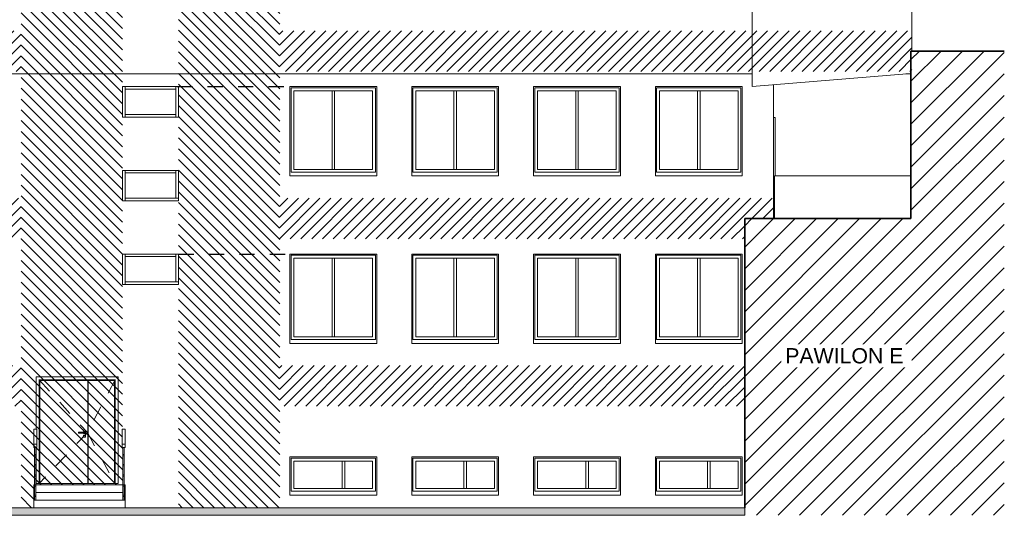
# Model space of a CAD drawing. Header units: centimetres. Extents: x -2992 to 74, y -195 to 2010.
# Tile 2 of 3: x -1866 to 74, y -195 to 782. Entities that reach past the tile are written whole.
import ezdxf

# ---------------------------------------------------------------- set-up
doc = ezdxf.new("R2010")
doc.units = ezdxf.units.CM
doc.linetypes.add('Dash', pattern=[60, 30, -30])
for name, color, linetype, lineweight in [('A-DETL', 90, 'Continuous', 9), ('A-DETL-GENF', 92, 'Continuous', 9), ('A-DETL-THIN', 151, 'Continuous', 9), ('A-DETL-WIDE', 214, 'Continuous', 35), ('A-DOOR', 31, 'Continuous', 13), ('A-DOOR-FRAM', 31, 'Continuous', 13), ('A-FLOR', 192, 'Continuous', 13), ('A-FLOR-HRAL', 11, 'Continuous', 9), ('A-GLAZ', 151, 'Continuous', 13), ('A-GLAZ-CWMG', 51, 'Continuous', 9), ('A-WALL', 113, 'Continuous', 13), ('G-ANNO-TEXT', 231, 'Continuous', 13), ('S-STRS', 31, 'Continuous', 9)]:
    doc.layers.add(name, color=color, linetype=linetype, lineweight=lineweight)
doc.styles.add('Arial', font='arial.ttf', dxfattribs={"height": 30})
pattern_1 = [(315, (-3740.95, 0), (10.6066, 10.6066), [])]
pattern_2 = [(45, (-3740.95, 0), (-10.6066, 10.6066), [])]

# ---------------------------------------------------------------- blocks, each defined once
blk = doc.blocks.new('Okno - automatyczna etykieta - 181x181 _nietypowy podział_-2208595-Elewacja zachodnia - stan projektowany')
at = {"layer": 'A-GLAZ'}
for p, q in [((-1331.3, 151.5), (-1331.3, 317.5)), ((-1331.3, 317.5), (-1165.3, 317.5)), ((-1325.8, 157), (-1325.8, 312)), ((-1325.8, 312), (-1170.8, 312)), ((-1170.8, 157), (-1170.8, 312)), ((-1165.3, 151.5), (-1165.3, 317.5)), ((-1325.8, 157), (-1170.8, 157)), ((-1331.3, 151.5), (-1165.3, 151.5))]:
    blk.add_line(p, q, dxfattribs=at)
blk = doc.blocks.new('Okno - automatyczna etykieta - 181x181 _nietypowy podział_-2208597-Elewacja zachodnia - stan projektowany')
at = {"layer": 'A-GLAZ'}
for p, q in [((-611.3, 317.5), (-445.3, 317.5)), ((-611.3, 317.5), (-611.3, 151.5)), ((-605.8, 312), (-450.8, 312)), ((-605.8, 312), (-605.8, 157)), ((-450.8, 312), (-450.8, 157)), ((-445.3, 317.5), (-445.3, 151.5)), ((-605.8, 157), (-450.8, 157)), ((-611.3, 151.5), (-445.3, 151.5))]:
    blk.add_line(p, q, dxfattribs=at)
blk = doc.blocks.new('Okno - automatyczna etykieta - 181x80cm _nietypowy podział_-2208605-Elewacja zachodnia - stan projektowany')
at = {"layer": 'A-GLAZ'}
for p, q in [((-1331.3, -147.5), (-1331.3, -82.5)), ((-1331.3, -82.5), (-1165.3, -82.5)), ((-1325.8, -142), (-1325.8, -88)), ((-1325.8, -88), (-1170.8, -88)), ((-1170.8, -142), (-1170.8, -88)), ((-1165.3, -147.5), (-1165.3, -82.5)), ((-1331.3, -147.5), (-1165.3, -147.5)), ((-1325.8, -142), (-1170.8, -142))]:
    blk.add_line(p, q, dxfattribs=at)
blk = doc.blocks.new('Okno - automatyczna etykieta - 181x80cm _nietypowy podział_-2208607-Elewacja zachodnia - stan projektowany')
at = {"layer": 'A-GLAZ'}
for p, q in [((-611.3, -82.5), (-445.3, -82.5)), ((-611.3, -82.5), (-611.3, -147.5)), ((-605.8, -88), (-450.8, -88)), ((-605.8, -88), (-605.8, -142)), ((-450.8, -88), (-450.8, -142)), ((-445.3, -82.5), (-445.3, -147.5)), ((-611.3, -147.5), (-445.3, -147.5)), ((-605.8, -142), (-450.8, -142))]:
    blk.add_line(p, q, dxfattribs=at)
blk = doc.blocks.new('Rectangular Mullion - Schueco_FWS-50-SI_Tran_CovCap-20mm_Tran-55mm-2504783-Elewacja zachodnia - stan projektowany')
at = {"layer": 'A-GLAZ-CWMG'}
for p, q in [((-1658.3, 645), (-1658.3, 650)), ((-1658.3, 645), (-1558.3, 645)), ((-1558.3, 650), (-1558.3, 645))]:
    blk.add_line(p, q, dxfattribs=at)
blk = doc.blocks.new('Rectangular Mullion - Schueco_FWS-50-SI_Tran_CovCap-20mm_Tran-55mm-2449400-Elewacja zachodnia - stan projektowany')
at = {"layer": 'A-GLAZ-CWMG'}
for p in [(-1658.3, 804), (-1553.3, 809)]:
    blk.add_line(p, (-1658.3, 809), dxfattribs=at)
blk = doc.blocks.new('Rectangular Mullion - Schueco_FWS-50-SI_Tran_CovCap-20mm_Tran-55mm-2505122-Elewacja zachodnia - stan projektowany')
at = {"layer": 'A-GLAZ-CWMG'}
blk.add_line((-1658.3, 590), (-1658.3, 650), dxfattribs=at)
blk = doc.blocks.new('Rectangular Mullion - Schueco_FWS-50-SI_Tran_CovCap-20mm_Tran-55mm-2505121-Elewacja zachodnia - stan projektowany')
at = {"layer": 'A-GLAZ-CWMG'}
for p in [(-1558.3, 320), (-1553.3, 265)]:
    blk.add_line(p, (-1558.3, 265), dxfattribs=at)
blk = doc.blocks.new('Schueco_FWS_ADS-70-HD_inw_Family-01 - FWS SI insert unit-2507568-Elewacja zachodnia - stan projektowany')
at = {"layer": 'A-DOOR'}
for p, q in [((-381.3, 589.3), (-379, 589.3)), ((-379, 588.9), (-381.3, 588.9)), ((-379, 589.3), (-377.9, 589.3)), ((-378.2, 588.9), (-379, 588.9)), ((-378, 588.9), (-378.2, 588.9)), ((-377.9, 589.3), (-378, 589.3)), ((-377.8, 588.9), (-377.9, 588.9)), ((-377.8, 588.9), (-377.8, 589.3)), ((-377.8, 474), (-377.8, 588.9)), ((-381.3, 398.6), (-379.3, 398.6)), ((-379.3, 398.2), (-381.3, 398.2))]:
    blk.add_line(p, q, dxfattribs=at)
at = {"layer": 'A-DOOR', "flags": 128}
blk.add_lwpolyline([(-378, 588.9), (-377.8, 588.9), (-377.8, 588.9)], dxfattribs=at)
blk = doc.blocks.new('Rectangular Mullion - Schueco_FWS-50-SI_Tran_CovCap-20mm_Tran-55mm-2504784-Elewacja zachodnia - stan projektowany')
at = {"layer": 'A-GLAZ-CWMG'}
for p, q in [((-1658.3, 590), (-1658.3, 595)), ((-1558.3, 595), (-1658.3, 595)), ((-1558.3, 595), (-1558.3, 590))]:
    blk.add_line(p, q, dxfattribs=at)
blk = doc.blocks.new('Rectangular Mullion - Schueco_FWS-50-SI_Tran_CovCap-20mm_Tran-55mm-2505275-Elewacja zachodnia - stan projektowany')
at = {"layer": 'A-GLAZ-CWMG'}
blk.add_line((-1558.3, 650), (-1558.3, 590), dxfattribs=at)
blk = doc.blocks.new('DRZWI 2S - automatyczna etykieta - Drzwi 90_50 EI60-2652105-Elewacja zachodnia - stan projektowany')
at = {"layer": 'A-DOOR', "linetype": 'Dash', "lineweight": 9}
for p, q in [((-1827.6, 72.2), (-1732.8, -32)), ((-1678.1, 72.2), (-1732.8, -32)), ((-1732.8, -32), (-1827.9, -132)), ((-1732.8, -32), (-1678.1, -132))]:
    blk.add_line(p, q, dxfattribs=at)
at = {"layer": 'A-DOOR'}
for p, q in [((-1826.1, 70.8), (-1731.7, 70.8)), ((-1826.1, 70.8), (-1826.1, -132)), ((-1731.7, -132), (-1731.7, 70.8)), ((-1731.7, 69.5), (-1731.3, 69.5)), ((-1731.3, 70.8), (-1679.6, 70.8)), ((-1731.3, -132), (-1731.3, 70.8)), ((-1679.6, -132), (-1679.6, 70.8)), ((-1750.3, -31), (-1736.3, -31)), ((-1750.3, -31), (-1750.3, -33)), ((-1736.3, -33), (-1750.3, -33)), ((-1740.3, -30), (-1740.3, -31)), ((-1736.3, -30), (-1740.3, -30)), ((-1740.3, -33), (-1740.3, -34)), ((-1740.3, -34), (-1736.3, -34)), ((-1740.3, -37), (-1740.3, -41)), ((-1736.3, -37), (-1740.3, -37)), ((-1736.3, -31), (-1736.3, -30)), ((-1736.3, -31), (-1736.3, -33)), ((-1736.3, -34), (-1736.3, -33)), ((-1736.3, -41), (-1736.3, -37)), ((-1740.3, -41), (-1736.3, -41)), ((-1731.7, -132), (-1826.1, -132)), ((-1679.6, -132), (-1731.3, -132))]:
    blk.add_line(p, q, dxfattribs=at)
at = {"layer": 'A-DOOR-FRAM'}
for p, q in [((-1833.6, 78.2), (-1833.6, -25)), ((-1672.1, 78.2), (-1833.6, 78.2)), ((-1672.1, -132), (-1672.1, 78.2)), ((-1827.6, -132), (-1827.6, 72.3)), ((-1827.6, 72.3), (-1678.1, 72.3)), ((-1731.7, 69.9), (-1731.3, 69.9)), ((-1678.1, 72.3), (-1678.1, -132)), ((-1833.6, -61.6), (-1833.6, -132)), ((-1833.3, -132), (-1833.6, -132)), ((-1827.9, -132), (-1833.3, -132)), ((-1827.6, -132), (-1827.9, -132)), ((-1826.1, -132), (-1827.6, -132)), ((-1679.6, -132), (-1678.1, -132)), ((-1677.8, -132), (-1678.1, -132)), ((-1677.8, -132), (-1672.4, -132)), ((-1672.1, -132), (-1672.4, -132))]:
    blk.add_line(p, q, dxfattribs=at)
for points, knots in [([(-1833.3, 78), (-1833.3, 78), (-1833.3, 78), (-1833.4, 78.1), (-1833.4, 78.1), (-1833.4, 78.1), (-1833.5, 78.1), (-1833.5, 78.2), (-1833.5, 78.2), (-1833.5, 78.2), (-1833.5, 78.2), (-1833.6, 78.2), (-1833.6, 78.2), (-1833.6, 78.2), (-1833.6, 78.2)], [0, 0, 0, 0, 0.166667, 0.25, 0.333333, 0.375, 0.416667, 0.5, 0.541667, 0.583333, 0.666667, 0.75, 0.833333, 1, 1, 1, 1]), ([(-1672.4, 78), (-1672.3, 78), (-1672.3, 78), (-1672.3, 78.1), (-1672.2, 78.1), (-1672.2, 78.1), (-1672.2, 78.1), (-1672.2, 78.2), (-1672.1, 78.2), (-1672.1, 78.2), (-1672.1, 78.2), (-1672.1, 78.2), (-1672.1, 78.2), (-1672.1, 78.2), (-1672.1, 78.2)], [0, 0, 0, 0, 0.166667, 0.25, 0.333333, 0.375, 0.416667, 0.5, 0.541667, 0.583333, 0.666667, 0.75, 0.833333, 1, 1, 1, 1]), ([(-1827.6, 72.3), (-1827.6, 72.3), (-1827.6, 72.3), (-1827.6, 72.3), (-1827.6, 72.3), (-1827.6, 72.3), (-1827.6, 72.3), (-1827.7, 72.3), (-1827.7, 72.4), (-1827.7, 72.4), (-1827.7, 72.4), (-1827.8, 72.4), (-1827.8, 72.5), (-1827.8, 72.5), (-1827.9, 72.6)], [0, 0, 0, 0, 0.166667, 0.25, 0.333333, 0.416667, 0.458333, 0.5, 0.583333, 0.666667, 0.708333, 0.75, 0.833333, 1, 1, 1, 1]), ([(-1678.1, 72.3), (-1678.1, 72.3), (-1678.1, 72.3), (-1678.1, 72.3), (-1678, 72.3), (-1678, 72.3), (-1678, 72.3), (-1678, 72.3), (-1678, 72.4), (-1677.9, 72.4), (-1677.9, 72.4), (-1677.9, 72.4), (-1677.8, 72.5), (-1677.8, 72.5), (-1677.8, 72.6)], [0, 0, 0, 0, 0.166667, 0.25, 0.333333, 0.416667, 0.458333, 0.5, 0.583333, 0.666667, 0.708333, 0.75, 0.833333, 1, 1, 1, 1])]:
    blk.add_open_spline(points, degree=3, knots=knots, dxfattribs=at)
blk = doc.blocks.new('Railing - 25mm-2651393-Elewacja zachodnia - stan projektowany')
at = {"layer": 'A-FLOR-HRAL'}
for p, q in [((-1836.6, -61.6), (-1834.1, -61.6)), ((-1836.6, -165), (-1836.6, -61.6)), ((-1834.1, -61.6), (-1834.1, -165)), ((-1834.1, -165), (-1836.6, -165))]:
    blk.add_line(p, q, dxfattribs=at)
blk = doc.blocks.new('Railing - Railing-2650503-Elewacja zachodnia - stan projektowany')
at = {"layer": 'A-FLOR-HRAL'}
for p, q in [((-1836.6, -75), (-1836.6, -77.7)), ((-1834.1, -75), (-1836.6, -75)), ((-1834.1, -77.7), (-1834.1, -75)), ((-1836.6, -77.7), (-1834.1, -77.7)), ((-1836.6, -95), (-1836.6, -97.7)), ((-1834.1, -95), (-1836.6, -95)), ((-1834.1, -97.7), (-1834.1, -95)), ((-1836.6, -97.7), (-1834.1, -97.7)), ((-1836.6, -115), (-1836.6, -117.7)), ((-1834.1, -115), (-1836.6, -115)), ((-1834.1, -117.7), (-1834.1, -115)), ((-1836.6, -117.7), (-1834.1, -117.7)), ((-1836.6, -135), (-1836.6, -137.7)), ((-1834.1, -135), (-1836.6, -135)), ((-1834.1, -137.7), (-1834.1, -135)), ((-1836.6, -137.7), (-1834.1, -137.7)), ((-1836.6, -155), (-1836.6, -157.7)), ((-1834.1, -155), (-1836.6, -155)), ((-1834.1, -157.7), (-1834.1, -155)), ((-1836.6, -157.7), (-1834.1, -157.7))]:
    blk.add_line(p, q, dxfattribs=at)
blk.add_blockref('Railing - 25mm-2651393-Elewacja zachodnia - stan projektowany', (0, 0))
blk = doc.blocks.new('Top Rail Type - Top Rail_Internal_-2651380-Elewacja zachodnia - stan projektowany')
at = {"layer": 'A-FLOR-HRAL'}
for p, q in [((-1838.3, -55), (-1838.3, -25)), ((-1832.3, -25), (-1838.3, -25)), ((-1832.3, -25), (-1832.3, -55)), ((-1838.3, -55), (-1838.3, -61.6)), ((-1832.3, -55), (-1838.3, -55)), ((-1832.3, -61.6), (-1832.3, -55)), ((-1838.3, -61.6), (-1832.3, -61.6))]:
    blk.add_line(p, q, dxfattribs=at)
blk = doc.blocks.new('Railing - Railing-2651413-Elewacja zachodnia - stan projektowany')
at = {"layer": 'A-FLOR-HRAL'}
for p, q in [((-1660.1, -75), (-1662.6, -75)), ((-1662.6, -75), (-1662.6, -77.7)), ((-1660.1, -77.7), (-1660.1, -75)), ((-1662.6, -77.7), (-1660.1, -77.7)), ((-1660.1, -95), (-1662.6, -95)), ((-1662.6, -95), (-1662.6, -97.7)), ((-1660.1, -97.7), (-1660.1, -95)), ((-1662.6, -97.7), (-1660.1, -97.7)), ((-1660.1, -115), (-1662.6, -115)), ((-1662.6, -115), (-1662.6, -117.7)), ((-1660.1, -117.7), (-1660.1, -115)), ((-1662.6, -117.7), (-1660.1, -117.7)), ((-1660.1, -135), (-1662.6, -135)), ((-1662.6, -135), (-1662.6, -137.7)), ((-1660.1, -137.7), (-1660.1, -135)), ((-1662.6, -137.7), (-1660.1, -137.7)), ((-1660.1, -155), (-1662.6, -155)), ((-1662.6, -155), (-1662.6, -157.7)), ((-1660.1, -157.7), (-1660.1, -155)), ((-1662.6, -157.7), (-1660.1, -157.7))]:
    blk.add_line(p, q, dxfattribs=at)
at = {"extrusion": (0, 0, -1), "zscale": -1}
blk.add_blockref('Railing - 25mm-2651393-Elewacja zachodnia - stan projektowany', (3496.7, 0), dxfattribs=at)
blk = doc.blocks.new('Top Rail Type - Top Rail_Internal_-2651418-Elewacja zachodnia - stan projektowany')
at = {"layer": 'A-FLOR-HRAL'}
for p, q in [((-1664.3, -55), (-1664.3, -25)), ((-1658.3, -25), (-1664.3, -25)), ((-1658.3, -25), (-1658.3, -55)), ((-1664.3, -55), (-1664.3, -61.6)), ((-1658.3, -55), (-1664.3, -55)), ((-1658.3, -61.6), (-1658.3, -55)), ((-1664.3, -61.6), (-1658.3, -61.6))]:
    blk.add_line(p, q, dxfattribs=at)

msp = doc.modelspace()

# ---------------------------------------------------------------- hatches: boundary and pattern name
at = {"layer": 'A-DETL-GENF'}
h = msp.add_hatch(dxfattribs=at)
h.set_pattern_fill('FP_2', color=8, style=0, pattern_type=2)
h.set_pattern_definition(pattern_1)
h.paths.add_polyline_path([(-1863.3, -180), (-1838.3, -180), (-1838.3, -135), (-1663.3, -135), (-1663.3, 1910), (-1863.3, 1910), (-1863.3, -155)], flags=0)
h = msp.add_hatch(dxfattribs=at)
h.set_pattern_fill('FP_2', color=8, style=0, pattern_type=2)
h.set_pattern_definition(pattern_1)
h.paths.add_polyline_path([(-1412.9, -180), (-1353.3, -180), (-1353.3, 20), (-1354.3, 20), (-1354.3, 100), (-1353.3, 100), (-1353.3, 350), (-1354.3, 350), (-1354.3, 430), (-1353.3, 430), (-1353.3, 680), (-1354.3, 680), (-1354.3, 760), (-1353.3, 760), (-1353.3, 1010), (-1354.3, 1010), (-1354.3, 1090), (-1353.3, 1090), (-1353.3, 1340), (-1354.3, 1340), (-1354.3, 1420), (-1353.3, 1420), (-1353.3, 1670), (-1354.3, 1670), (-1354.3, 1750), (-1353.3, 1750), (-1353.3, 1910), (-1553.3, 1910), (-1553.3, -180), (-1459.3, -180)], flags=0)
h = msp.add_hatch(dxfattribs=at)
h.set_pattern_fill('FP_3', color=8, style=0, pattern_type=2)
h.set_pattern_definition(pattern_2)
h.paths.add_polyline_path([(-410.5, 680), (-108.3, 680), (-108.3, 760), (-1354.3, 760), (-1354.3, 680), (-420, 680)], flags=0)
h.paths.add_polyline_path([(-2338.3, 680), (-1863.3, 680), (-1863.3, 760), (-2343.3, 760), (-2343.3, 680)], flags=0)
h = msp.add_hatch(dxfattribs=at)
h.set_pattern_fill('FP_1', style=0, pattern_type=2)
h.set_pattern_definition([(45, (-3740.95, 0), (-21.2132, 21.2132), [])])
h.paths.add_polyline_path([(-380.5, -195), (73.6, -195), (73.6, 720), (-110.3, 720), (-110.3, 390), (-437.8, 390), (-437.8, -195), (-380.6, -195)], flags=0)
h = msp.add_hatch(dxfattribs=at)
h.set_pattern_fill('FP_3', color=8, style=0, pattern_type=2)
h.set_pattern_definition(pattern_2)
h.paths.add_polyline_path([(-1257.3, 350), (-437.8, 350), (-437.8, 390), (-381.3, 390), (-381.3, 430), (-1354.3, 430), (-1354.3, 350), (-1267.6, 350)], flags=0)
h.paths.add_polyline_path([(-2312.9, 350), (-1863.3, 350), (-1863.3, 430), (-2343.3, 430), (-2343.3, 350), (-2331.1, 350)], flags=0)
h = msp.add_hatch(dxfattribs=at)
h.set_pattern_fill('FP_3', color=8, style=0, pattern_type=2)
h.set_pattern_definition(pattern_2)
h.paths.add_polyline_path([(-1354.3, 20), (-437.8, 20), (-437.8, 100), (-1354.3, 100), (-1354.3, 72.6)], flags=0)
h.paths.add_polyline_path([(-2330, 20), (-1863.3, 20), (-1863.3, 100), (-2343.3, 100), (-2343.3, 20), (-2338.3, 20)], flags=0)
msp.add_hatch(color=7, dxfattribs=at).paths.add_polyline_path([(-501.2, -195), (-437.8, -195), (-437.8, -180), (-2338.3, -180), (-2338.3, -195), (-560.7, -195)], flags=0)

# ---------------------------------------------------------------- linework, layer by layer
at = {"layer": 'A-DETL', "linetype": 'Dash', "lineweight": 25}
for p, q in [((-1555.9, 650), (-1315.9, 650)), ((-1553.3, 320), (-1338.8, 320))]:
    msp.add_line(p, q, dxfattribs=at)
at = {"layer": 'A-DETL-THIN'}
for p, q in [((-423.3, 650), (-423.3, 1910)), ((-1325.8, 487), (-1325.8, 642)), ((-1325.8, 642), (-1170.8, 642)), ((-1250.8, 487), (-1250.8, 642)), ((-1245.8, 487), (-1245.8, 642)), ((-1170.8, 642), (-1170.8, 487)), ((-1085.8, 487), (-1085.8, 642)), ((-1085.8, 642), (-930.8, 642)), ((-1010.8, 487), (-1010.8, 642)), ((-1005.8, 487), (-1005.8, 642)), ((-930.8, 642), (-930.8, 487)), ((-845.8, 487), (-845.8, 642)), ((-845.8, 642), (-690.8, 642)), ((-770.8, 487), (-770.8, 642)), ((-765.8, 487), (-765.8, 642)), ((-690.8, 642), (-690.8, 487)), ((-605.8, 487), (-605.8, 642)), ((-605.8, 642), (-450.8, 642)), ((-530.8, 487), (-530.8, 642)), ((-525.8, 487), (-525.8, 642)), ((-450.8, 642), (-450.8, 487)), ((-1170.8, 487), (-1325.8, 487)), ((-930.8, 487), (-1085.8, 487)), ((-690.8, 487), (-845.8, 487)), ((-450.8, 487), (-605.8, 487)), ((-1325.8, 157), (-1325.8, 312)), ((-1325.8, 312), (-1170.8, 312)), ((-1250.8, 157), (-1250.8, 312)), ((-1245.8, 157), (-1245.8, 312)), ((-1170.8, 312), (-1170.8, 157)), ((-1085.8, 157), (-1085.8, 312)), ((-1085.8, 312), (-930.8, 312)), ((-1010.8, 157), (-1010.8, 312)), ((-1005.8, 157), (-1005.8, 312)), ((-930.8, 312), (-930.8, 157)), ((-845.8, 157), (-845.8, 312)), ((-845.8, 312), (-690.8, 312)), ((-770.8, 157), (-770.8, 312)), ((-765.8, 157), (-765.8, 312)), ((-690.8, 312), (-690.8, 157)), ((-605.8, 157), (-605.8, 312)), ((-605.8, 312), (-450.8, 312)), ((-530.8, 157), (-530.8, 312)), ((-525.8, 157), (-525.8, 312)), ((-450.8, 312), (-450.8, 157)), ((-1170.8, 157), (-1325.8, 157)), ((-930.8, 157), (-1085.8, 157)), ((-690.8, 157), (-845.8, 157)), ((-450.8, 157), (-605.8, 157)), ((-1325.8, -88), (-1170.8, -88)), ((-1325.8, -142), (-1325.8, -88)), ((-1230.8, -142), (-1230.8, -88)), ((-1225.8, -142), (-1225.8, -88)), ((-1170.8, -88), (-1170.8, -142)), ((-1085.8, -88), (-930.8, -88)), ((-1085.8, -142), (-1085.8, -88)), ((-990.8, -142), (-990.8, -88)), ((-985.8, -142), (-985.8, -88)), ((-930.8, -88), (-930.8, -142)), ((-845.8, -88), (-690.8, -88)), ((-845.8, -142), (-845.8, -88)), ((-750.8, -142), (-750.8, -88)), ((-745.8, -142), (-745.8, -88)), ((-690.8, -88), (-690.8, -142)), ((-605.8, -88), (-450.8, -88)), ((-605.8, -142), (-605.8, -88)), ((-510.8, -142), (-510.8, -88)), ((-505.8, -142), (-505.8, -88)), ((-450.8, -88), (-450.8, -142)), ((-1170.8, -142), (-1325.8, -142)), ((-930.8, -142), (-1085.8, -142)), ((-690.8, -142), (-845.8, -142)), ((-450.8, -142), (-605.8, -142)), ((-437.8, -180), (-2338.3, -180)), ((-437.8, -195), (-437.8, -180)), ((-2338.3, -195), (-437.8, -195))]:
    msp.add_line(p, q, dxfattribs=at)
at = {"layer": 'A-DETL-WIDE'}
for p, q in [((73.6, 720), (-110.3, 720)), ((-110.3, 720), (-110.3, 390)), ((-110.3, 390), (-437.8, 390)), ((-437.8, 390), (-437.8, -180))]:
    msp.add_line(p, q, dxfattribs=at)
at = {"layer": 'A-FLOR'}
for p, q in [((-1838.3, -135), (-1836.6, -135)), ((-1838.3, -135), (-1838.3, -150)), ((-1834.1, -135), (-1662.6, -135)), ((-1660.1, -135), (-1658.3, -135)), ((-1658.3, -150), (-1658.3, -135))]:
    msp.add_line(p, q, dxfattribs=at)
at = {"layer": 'A-WALL'}
for p, q in [((-108.3, 1683), (-108.3, 720)), ((-2338.3, 675), (-423.3, 675)), ((-423.3, 650), (-110.3, 675.8)), ((-423.3, 675), (-423.3, 650)), ((-110.3, 675), (-120.3, 675)), ((-1663.3, 590), (-1663.3, 650)), ((-1663.3, 650), (-1553.3, 650)), ((-1553.3, 650), (-1553.3, 590)), ((-1333.8, 650), (-1162.8, 650)), ((-1333.8, 474), (-1333.8, 650)), ((-1162.8, 650), (-1162.8, 474)), ((-1093.8, 650), (-922.8, 650)), ((-1093.8, 474), (-1093.8, 650)), ((-922.8, 650), (-922.8, 474)), ((-853.8, 650), (-682.8, 650)), ((-853.8, 474), (-853.8, 650)), ((-682.8, 650), (-682.8, 474)), ((-613.8, 650), (-442.8, 650)), ((-613.8, 474), (-613.8, 650)), ((-442.8, 650), (-442.8, 474)), ((-381.3, 390), (-381.3, 653.5)), ((-1553.3, 590), (-1663.3, 590)), ((-1663.3, 485), (-1553.3, 485)), ((-1663.3, 425), (-1663.3, 485)), ((-1553.3, 485), (-1553.3, 425)), ((-1162.8, 474), (-1333.8, 474)), ((-922.8, 474), (-1093.8, 474)), ((-682.8, 474), (-853.8, 474)), ((-442.8, 474), (-613.8, 474)), ((-110.3, 474), (-379.3, 474)), ((-379.3, 474), (-379.3, 390)), ((-1553.3, 425), (-1663.3, 425)), ((-1663.3, 260), (-1663.3, 320)), ((-1663.3, 320), (-1553.3, 320)), ((-1553.3, 320), (-1553.3, 260)), ((-1333.8, 320), (-1162.8, 320)), ((-1333.8, 144), (-1333.8, 320)), ((-1162.8, 320), (-1162.8, 144)), ((-1093.8, 320), (-922.8, 320)), ((-1093.8, 144), (-1093.8, 320)), ((-922.8, 320), (-922.8, 144)), ((-853.8, 320), (-682.8, 320)), ((-853.8, 144), (-853.8, 320)), ((-682.8, 320), (-682.8, 144)), ((-613.8, 320), (-442.8, 320)), ((-613.8, 144), (-613.8, 320)), ((-442.8, 320), (-442.8, 144)), ((-1553.3, 260), (-1663.3, 260)), ((-1162.8, 144), (-1333.8, 144)), ((-922.8, 144), (-1093.8, 144)), ((-682.8, 144), (-853.8, 144)), ((-442.8, 144), (-613.8, 144)), ((-1333.8, -80), (-1162.8, -80)), ((-1333.8, -155), (-1333.8, -80)), ((-1162.8, -80), (-1162.8, -155)), ((-1093.8, -80), (-922.8, -80)), ((-1093.8, -155), (-1093.8, -80)), ((-922.8, -80), (-922.8, -155)), ((-853.8, -80), (-682.8, -80)), ((-853.8, -155), (-853.8, -80)), ((-682.8, -80), (-682.8, -155)), ((-613.8, -80), (-442.8, -80)), ((-613.8, -155), (-613.8, -80)), ((-442.8, -80), (-442.8, -155)), ((-1731.3, -132), (-1731.7, -132)), ((-1162.8, -155), (-1333.8, -155)), ((-922.8, -155), (-1093.8, -155)), ((-682.8, -155), (-853.8, -155)), ((-442.8, -155), (-613.8, -155))]:
    msp.add_line(p, q, dxfattribs=at)
at = {"layer": 'S-STRS'}
for p, q in [((-1838.3, -150), (-1836.6, -150)), ((-1838.3, -165), (-1838.3, -150)), ((-1834.1, -150), (-1662.6, -150)), ((-1660.1, -150), (-1658.3, -150)), ((-1658.3, -165), (-1658.3, -150)), ((-1838.3, -165), (-1658.3, -165)), ((-1838.3, -180), (-1838.3, -165)), ((-1658.3, -180), (-1658.3, -165))]:
    msp.add_line(p, q, dxfattribs=at)

# ---------------------------------------------------------------- block references
at = {"layer": 'A-DOOR'}
for name in ['Schueco_FWS_ADS-70-HD_inw_Family-01 - FWS SI insert unit-2507568-Elewacja zachodnia - stan projektowany', 'DRZWI 2S - automatyczna etykieta - Drzwi 90_50 EI60-2652105-Elewacja zachodnia - stan projektowany']:
    msp.add_blockref(name, (0, 0), dxfattribs=at)
at = {"layer": 'A-FLOR-HRAL'}
for name in ['Top Rail Type - Top Rail_Internal_-2651380-Elewacja zachodnia - stan projektowany', 'Top Rail Type - Top Rail_Internal_-2651418-Elewacja zachodnia - stan projektowany', 'Railing - Railing-2650503-Elewacja zachodnia - stan projektowany', 'Railing - Railing-2651413-Elewacja zachodnia - stan projektowany']:
    msp.add_blockref(name, (0, 0), dxfattribs=at)
at = {"layer": 'A-GLAZ'}
for name, p in [('Okno - automatyczna etykieta - 181x181 _nietypowy podział_-2208595-Elewacja zachodnia - stan projektowany', (0, 330)), ('Okno - automatyczna etykieta - 181x181 _nietypowy podział_-2208595-Elewacja zachodnia - stan projektowany', (240, 330)), ('Okno - automatyczna etykieta - 181x181 _nietypowy podział_-2208597-Elewacja zachodnia - stan projektowany', (-240, 330)), ('Okno - automatyczna etykieta - 181x181 _nietypowy podział_-2208597-Elewacja zachodnia - stan projektowany', (0, 330)), ('Okno - automatyczna etykieta - 181x181 _nietypowy podział_-2208595-Elewacja zachodnia - stan projektowany', (0, 0)), ('Okno - automatyczna etykieta - 181x181 _nietypowy podział_-2208595-Elewacja zachodnia - stan projektowany', (240, 0)), ('Okno - automatyczna etykieta - 181x181 _nietypowy podział_-2208597-Elewacja zachodnia - stan projektowany', (-240, 0)), ('Okno - automatyczna etykieta - 181x181 _nietypowy podział_-2208597-Elewacja zachodnia - stan projektowany', (0, 0)), ('Okno - automatyczna etykieta - 181x80cm _nietypowy podział_-2208605-Elewacja zachodnia - stan projektowany', (0, 0)), ('Okno - automatyczna etykieta - 181x80cm _nietypowy podział_-2208605-Elewacja zachodnia - stan projektowany', (240, 0)), ('Okno - automatyczna etykieta - 181x80cm _nietypowy podział_-2208607-Elewacja zachodnia - stan projektowany', (-240, 0)), ('Okno - automatyczna etykieta - 181x80cm _nietypowy podział_-2208607-Elewacja zachodnia - stan projektowany', (0, 0))]:
    msp.add_blockref(name, p, dxfattribs=at)
at = {"layer": 'A-GLAZ-CWMG'}
for name, p in [('Rectangular Mullion - Schueco_FWS-50-SI_Tran_CovCap-20mm_Tran-55mm-2504783-Elewacja zachodnia - stan projektowany', (0, 0)), ('Rectangular Mullion - Schueco_FWS-50-SI_Tran_CovCap-20mm_Tran-55mm-2505122-Elewacja zachodnia - stan projektowany', (0, 0)), ('Rectangular Mullion - Schueco_FWS-50-SI_Tran_CovCap-20mm_Tran-55mm-2505275-Elewacja zachodnia - stan projektowany', (0, 0)), ('Rectangular Mullion - Schueco_FWS-50-SI_Tran_CovCap-20mm_Tran-55mm-2504784-Elewacja zachodnia - stan projektowany', (0, 0)), ('Rectangular Mullion - Schueco_FWS-50-SI_Tran_CovCap-20mm_Tran-55mm-2505122-Elewacja zachodnia - stan projektowany', (0, -165)), ('Rectangular Mullion - Schueco_FWS-50-SI_Tran_CovCap-20mm_Tran-55mm-2504783-Elewacja zachodnia - stan projektowany', (0, -165)), ('Rectangular Mullion - Schueco_FWS-50-SI_Tran_CovCap-20mm_Tran-55mm-2505121-Elewacja zachodnia - stan projektowany', (0, 165)), ('Rectangular Mullion - Schueco_FWS-50-SI_Tran_CovCap-20mm_Tran-55mm-2449400-Elewacja zachodnia - stan projektowany', (0, -379)), ('Rectangular Mullion - Schueco_FWS-50-SI_Tran_CovCap-20mm_Tran-55mm-2505122-Elewacja zachodnia - stan projektowany', (0, -330)), ('Rectangular Mullion - Schueco_FWS-50-SI_Tran_CovCap-20mm_Tran-55mm-2504783-Elewacja zachodnia - stan projektowany', (0, -330)), ('Rectangular Mullion - Schueco_FWS-50-SI_Tran_CovCap-20mm_Tran-55mm-2505121-Elewacja zachodnia - stan projektowany', (0, 0)), ('Rectangular Mullion - Schueco_FWS-50-SI_Tran_CovCap-20mm_Tran-55mm-2449400-Elewacja zachodnia - stan projektowany', (0, -544))]:
    msp.add_blockref(name, p, dxfattribs=at)

# ---------------------------------------------------------------- next in the draw order: texts
at = {"layer": 'G-ANNO-TEXT', "color": 7, "insert": (-358, 134.5), "char_height": 30, "width": 241.895, "attachment_point": 1, "line_spacing_factor": 0.936439, "style": 'Arial', "bg_fill": 3, "box_fill_scale": 1.25, "bg_fill_color": 256, "bg_fill_true_color": 13158600, "bg_fill_transparency": 0}
msp.add_mtext('\\pxt4.23333,8.46667,12.7,16.93333,21.16667,25.4,29.63333,33.86667,38.1,42.33333,46.56667,50.8,55.03333,59.26667,63.5,67.73333,71.96667,76.2,80.43333,84.66667,88.9,93.13333,97.36667,101.6,105.83333,110.06667,114.3,118.53333,122.76667,127,131.23333,135.46667;{PAWILON E}', dxfattribs=at)

doc.saveas('drawing.dxf')
